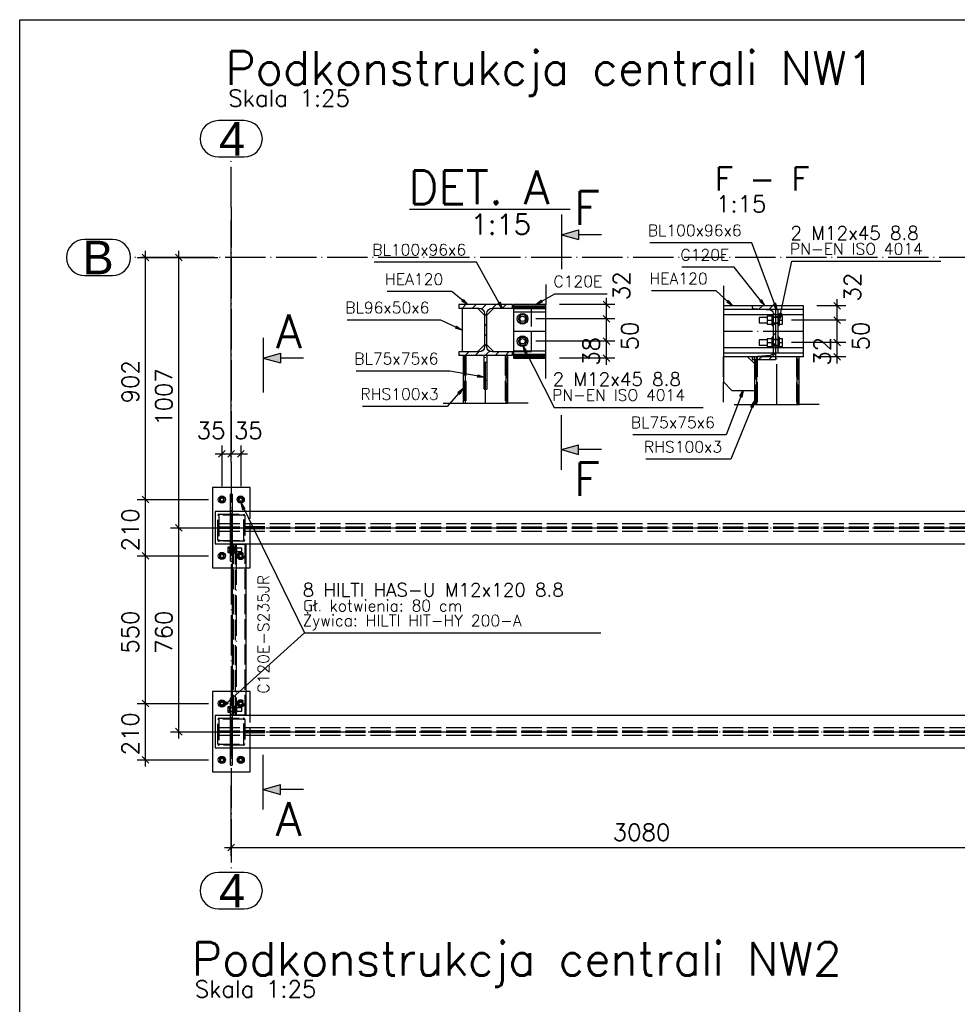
# Paper-space layout 'A2' of a CAD drawing. Header units: millimetres. Extents: x -144 to 420, y 0 to 415.
# Tile 7 of 12: x -144 to -4, y 268 to 415. Entities that reach past the tile are written whole.
import ezdxf

# ---------------------------------------------------------------- set-up
doc = ezdxf.new("R2010")
doc.units = ezdxf.units.MM
doc.linetypes.add('ACAD_ISO02W100', pattern=[15, 12, -3])
doc.linetypes.add('ACAD_ISO04W100', pattern=[30, 24, -3, 0, -3])
doc.layers.get('0').update_dxf_attribs({"linetype": 'CONTINUOUS'})
for name, color, linetype in [('AS_DIM_ON', 7, 'CONTINUOUS'), ('AS_INS_ON', 7, 'CONTINUOUS'), ('AS_Siatki', 72, 'CONTINUOUS'), ('Tabelka', 172, 'CONTINUOUS')]:
    doc.layers.add(name, color=color, linetype=linetype)
doc.styles.add('Arial', font='arial.ttf')
doc.styles.add('PB_CalloutText_Big', font='txt.shx', dxfattribs={"height": 5})
doc.styles.add('PB_CalloutText_Small', font='txt.shx', dxfattribs={"height": 3})
doc.styles.add('PB_CutSymbolDown', font='txt.shx', dxfattribs={"height": 5})
doc.styles.add('PB_CutSymbolUp', font='txt.shx', dxfattribs={"height": 5})
doc.styles.add('ROMANS', font='romans')
doc.styles.add('Simplex.shx', font='Simplex.shx', dxfattribs={"height": 1.7})
doc.linetypes.add('ZIGZAG', pattern='A,0.00254,-5.08,[131,ltypeshp.shx,S=5.08,R=0,X=-5.08,Y=0],-10.16,[131,ltypeshp.shx,S=5.08,R=180,X=5.08,Y=0],-5.08', length=20.32254)

# ---------------------------------------------------------------- blocks, each defined once
blk = doc.blocks.new('*U5')
at = {"color": 3}
blk.add_lwpolyline([(0, 410), (0, 0), (-559, 0), (-559, 410)], close=True, dxfattribs=at)
blk = doc.blocks.new('sectionup')
blk.add_hatch(color=256).paths.add_polyline_path([(-2.55, 0.73), (-2.55, -0.73), (0, 0)])
at = {"color": 7, "linetype": 'Continuous'}
for p, q in [((0, 3), (0, -5.15)), ((-6, 0), (-2.55, 0))]:
    blk.add_line(p, q, dxfattribs=at)
for p, q in [((0, 0), (-2.55, 0.73)), ((-2.55, 0.73), (-2.55, -0.73)), ((0, 0), (-2.55, -0.73))]:
    blk.add_line(p, q)
blk = doc.blocks.new('sectiondown')
blk.add_hatch(color=256).paths.add_polyline_path([(0, 0), (-2.55, 0.73), (-2.55, -0.73)])
at = {"color": 7, "linetype": 'Continuous'}
for p, q in [((0, -3), (0, 5.15)), ((-6, 0), (-2.55, 0))]:
    blk.add_line(p, q, dxfattribs=at)
for p, q in [((0, 0), (-2.55, 0.73)), ((-2.55, -0.73), (-2.55, 0.73)), ((0, 0), (-2.55, -0.73))]:
    blk.add_line(p, q)

psp = doc.layouts.new('A2')

# ---------------------------------------------------------------- hatches: boundary and pattern name
h = psp.add_hatch()
h.set_pattern_fill('ANSI31', color=256, scale=0.333333, style=0)
h.set_pattern_definition([(45, (-73.2587, 366.305), (-0.74835, 0.74835), [])])
h.paths.add_polyline_path([(-78.57, 364.94), (-70.57, 364.94), (-70.57, 365.47), (-73.6, 365.47, -0.414214), (-74.4, 366.27), (-74.4, 371.21, -0.414214), (-73.6, 372.01), (-70.57, 372.01), (-70.57, 372.54), (-78.57, 372.54), (-78.57, 372.01), (-75.54, 372.01, -0.414214), (-74.74, 371.21), (-74.74, 366.27, -0.414214), (-75.54, 365.47), (-78.57, 365.47)], flags=0)
h = psp.add_hatch()
h.set_pattern_fill('ANSI31', color=256, scale=0.333333, style=0)
h.set_pattern_definition([(45, (-31.1958, 365.4894), (-0.74835, 0.74835), [])])
h.paths.add_polyline_path([(-31.4, 372.34), (-34.86, 372.34), (-34.86, 372.14, 0.39102), (-34.68, 371.95), (-32.18, 371.75, -0.39102), (-31.72, 371.25), (-31.72, 365.44, -0.39102), (-32.18, 364.94), (-34.68, 364.74, 0.39102), (-34.86, 364.54), (-34.86, 364.34), (-31.4, 364.34)], flags=0)

# ---------------------------------------------------------------- linework, layer by layer
at = {"color": 20, "linetype": 'Continuous', "ltscale": 0.25}
for p, q in [((-110.54, 399.95), (-114.4, 399.95)), ((-114.4, 394.55), (-110.54, 394.55)), ((-130.17, 382.25), (-134.34, 382.25)), ((-134.34, 376.85), (-130.17, 376.85)), ((-110.54, 287.87), (-114.4, 287.87)), ((-114.4, 282.47), (-110.54, 282.47))]:
    psp.add_line(p, q, dxfattribs=at)
at = {"color": 20, "linetype": 'ACAD_ISO04W100', "ltscale": 0.25}
for p, q in [((-112.47, 387.05), (-112.47, 394.55)), ((-112.47, 387.05), (-112.47, 295.37)), ((-112.47, 387.05), (-112.47, 387.05)), ((-119.97, 379.55), (-127.47, 379.55)), ((386.63, 379.55), (-119.97, 379.55)), ((-119.97, 379.55), (-119.97, 379.55)), ((-112.47, 295.37), (-112.47, 295.37)), ((-112.47, 295.37), (-112.47, 287.87))]:
    psp.add_line(p, q, dxfattribs=at)
at = {"color": 7, "linetype": 'Continuous', "ltscale": 0.25}
for p, q in [((-65.58, 375.54), (-65.58, 372.54)), ((-39.13, 375.34), (-39.13, 372.34)), ((-39.13, 367.74), (-39.13, 364.74)), ((-65.58, 361.54), (-65.58, 364.54)), ((-39.13, 361.74), (-39.13, 364.74)), ((-39.13, 358), (-39.13, 361)), ((-80.9, 357.84), (-77.9, 357.84)), ((-68.24, 357.84), (-71.24, 357.84)), ((-37.53, 357.64), (-34.53, 357.64)), ((-24.86, 357.64), (-27.86, 357.64))]:
    psp.add_line(p, q, dxfattribs=at)
at = {"color": 0, "linetype": 'ByBlock', "lineweight": -2}
for p, q in [((-77.93, 373.3), (-78.14, 373.04)), ((-77.26, 372.54), (-78.14, 373.04)), ((-77.93, 373.3), (-77.26, 372.54)), ((-72.43, 372.9), (-72.72, 372.73)), ((-72.43, 372.9), (-72.09, 371.94)), ((-67.1, 372.54), (-66.31, 373.18)), ((-66.14, 372.88), (-67.1, 372.54)), ((-66.14, 372.88), (-66.31, 373.18)), ((-38.41, 373.14), (-38.63, 372.89)), ((-37.78, 372.34), (-38.63, 372.89)), ((-38.41, 373.14), (-37.78, 372.34)), ((-33.46, 373.23), (-33.72, 373.02)), ((-32.96, 372.34), (-33.72, 373.02)), ((-33.46, 373.23), (-32.96, 372.34)), ((-72.09, 371.94), (-72.72, 372.73)), ((-31.39, 372.74), (-31.7, 372.62)), ((-31.2, 371.74), (-31.7, 372.62)), ((-31.39, 372.74), (-31.2, 371.74)), ((-30.83, 370.21), (-30.78, 371.22)), ((-30.45, 371.15), (-30.83, 370.21)), ((-30.45, 371.15), (-30.78, 371.22)), ((-78.9, 369.32), (-79.05, 369.01)), ((-78.07, 368.74), (-79.05, 369.01)), ((-78.9, 369.32), (-78.07, 368.74)), ((-68.67, 365.31), (-68.98, 366.28)), ((-68.98, 366.28), (-68.38, 365.46)), ((-68.67, 365.31), (-68.38, 365.46)), ((-75.73, 362.06), (-75.78, 361.73)), ((-74.77, 361.72), (-75.78, 361.73)), ((-75.73, 362.06), (-74.77, 361.72)), ((-78.69, 359.42), (-77.9, 360.07)), ((-77.9, 360.07), (-78.44, 359.2)), ((-36.71, 358.87), (-36.2, 359.74)), ((-36.2, 359.74), (-36.4, 358.75)), ((-78.69, 359.42), (-78.44, 359.2)), ((-36.71, 358.87), (-36.4, 358.75)), ((-35.06, 357.3), (-34.53, 358.16)), ((-34.53, 358.16), (-34.75, 357.18)), ((-35.06, 357.3), (-34.75, 357.18)), ((-110.73, 341.96), (-111.02, 342.93)), ((-111.02, 342.93), (-110.43, 342.1)), ((-110.73, 341.96), (-110.43, 342.1)), ((-113.82, 312.53), (-113.19, 313.32)), ((-112.96, 313.08), (-113.82, 312.53)), ((-112.96, 313.08), (-113.19, 313.32))]:
    psp.add_line(p, q, dxfattribs=at)
at = {"linetype": 'Continuous', "ltscale": 0.25}
for p, q in [((-70.57, 372.54), (-78.57, 372.54)), ((-78.57, 372.54), (-78.57, 372.01)), ((-78.57, 372.01), (-75.54, 372.01)), ((-75.74, 371.94), (-78.07, 371.94)), ((-78.07, 371.94), (-78.07, 365.54)), ((-74.74, 370.94), (-75.74, 371.94)), ((-73.4, 371.94), (-74.4, 370.94)), ((-73.6, 372.01), (-70.57, 372.01)), ((-70.4, 371.94), (-73.4, 371.94)), ((-70.57, 372.01), (-70.57, 372.54)), ((-65.58, 372.54), (-70.4, 372.54)), ((-70.4, 372.54), (-70.4, 372.34)), ((-70.4, 372.34), (-65.58, 372.34)), ((-70.4, 372.34), (-70.4, 372.2)), ((-70.4, 372.2), (-70.4, 372.15)), ((-70.4, 372.15), (-65.58, 372.15)), ((-70.4, 372.15), (-70.4, 371.95)), ((-70.4, 371.95), (-65.58, 371.95)), ((-70.4, 371.95), (-70.4, 371.8)), ((-70.4, 371.8), (-70.4, 371.45)), ((-70.4, 371.45), (-65.58, 371.45)), ((-70.4, 371.45), (-70.4, 365.64)), ((-34.86, 372.34), (-39.13, 372.34)), ((-32.96, 371.81), (-39.13, 371.81)), ((-31.4, 372.34), (-34.86, 372.34)), ((-34.86, 372.34), (-34.86, 372.14)), ((-34.68, 371.95), (-32.18, 371.75)), ((-27.2, 372.34), (-31.4, 372.34)), ((-31.4, 372.34), (-31.4, 364.34)), ((-27.2, 371.81), (-31.4, 371.81)), ((-31, 371.74), (-31.4, 371.74)), ((-31, 365.34), (-31, 371.74)), ((-27.2, 371.81), (-27.2, 372.34)), ((-27.2, 371.57), (-27.2, 371.81)), ((-27.2, 371.01), (-27.2, 371.57)), ((-74.74, 371.21), (-74.74, 366.27)), ((-74.4, 366.27), (-74.4, 371.21)), ((-69.4, 370.99), (-69.74, 370.41)), ((-69.74, 370.41), (-69.4, 369.83)), ((-68.74, 370.99), (-69.4, 370.99)), ((-68.4, 370.41), (-68.74, 370.99)), ((-68.74, 369.83), (-68.4, 370.41)), ((-31.88, 371.01), (-39.13, 371.01)), ((-32.6, 370.61), (-33.83, 370.61)), ((-33.83, 370.61), (-33.83, 370.58)), ((-33.83, 370.58), (-33.83, 370.49)), ((-33.83, 370.49), (-33.83, 370.36)), ((-33.83, 370.36), (-33.83, 370.21)), ((-33.83, 370.21), (-33.83, 370.06)), ((-33.83, 370.06), (-33.83, 369.93)), ((-33.83, 369.93), (-33.83, 369.84)), ((-31.88, 370.79), (-32.6, 370.79)), ((-32.6, 370.79), (-32.6, 370.21)), ((-32.6, 370.21), (-31.88, 370.21)), ((-32.6, 370.21), (-32.6, 369.63)), ((-31.72, 371.01), (-31.88, 371.01)), ((-31.88, 370.99), (-31.88, 371.01)), ((-31.88, 370.95), (-31.88, 370.99)), ((-31.88, 370.87), (-31.88, 370.95)), ((-31.88, 370.77), (-31.88, 370.87)), ((-31.88, 370.65), (-31.88, 370.77)), ((-31.88, 370.51), (-31.88, 370.65)), ((-31.88, 370.36), (-31.88, 370.51)), ((-31.88, 370.21), (-31.88, 370.36)), ((-31.88, 370.05), (-31.88, 370.21)), ((-31.88, 369.9), (-31.88, 370.05)), ((-31.88, 369.76), (-31.88, 369.9)), ((-31.72, 371.25), (-31.72, 365.44)), ((-30.83, 371.01), (-31, 371.01)), ((-27.2, 371.01), (-30.83, 371.01)), ((-30.83, 371.01), (-30.83, 370.99)), ((-30.83, 370.99), (-30.83, 370.95)), ((-30.83, 370.95), (-30.83, 370.87)), ((-30.83, 370.87), (-30.83, 370.77)), ((-30.33, 370.79), (-30.83, 370.79)), ((-30.83, 370.77), (-30.83, 370.65)), ((-30.83, 370.65), (-30.83, 370.51)), ((-30.83, 370.51), (-30.83, 370.36)), ((-30.83, 370.36), (-30.83, 370.21)), ((-30.83, 370.21), (-30.33, 370.21)), ((-30.83, 370.21), (-30.83, 370.05)), ((-30.83, 370.05), (-30.83, 369.9)), ((-30.83, 369.9), (-30.83, 369.76)), ((-30.33, 370.21), (-30.33, 370.79)), ((-30.33, 369.63), (-30.33, 370.21)), ((-27.2, 366.07), (-27.2, 371.01)), ((-69.4, 369.83), (-68.74, 369.83)), ((-33.83, 369.84), (-33.83, 369.81)), ((-33.83, 369.81), (-32.6, 369.81)), ((-32.6, 369.63), (-31.88, 369.63)), ((-31.88, 369.64), (-31.88, 369.76)), ((-31.88, 369.54), (-31.88, 369.64)), ((-31.88, 369.47), (-31.88, 369.54)), ((-31.88, 369.42), (-31.88, 369.47)), ((-31.88, 369.41), (-31.88, 369.42)), ((-31.88, 369.41), (-31.72, 369.41)), ((-31, 369.41), (-30.83, 369.41)), ((-30.83, 369.76), (-30.83, 369.64)), ((-30.83, 369.64), (-30.83, 369.54)), ((-30.83, 369.63), (-30.33, 369.63)), ((-30.83, 369.54), (-30.83, 369.47)), ((-30.83, 369.47), (-30.83, 369.42)), ((-30.83, 369.42), (-30.83, 369.41)), ((-69.4, 367.65), (-69.74, 367.07)), ((-69.74, 367.07), (-69.4, 366.5)), ((-68.74, 367.65), (-69.4, 367.65)), ((-68.4, 367.07), (-68.74, 367.65)), ((-68.74, 366.5), (-68.4, 367.07)), ((-32.6, 367.27), (-33.83, 367.27)), ((-33.83, 367.27), (-33.83, 367.24)), ((-33.83, 367.24), (-33.83, 367.16)), ((-33.83, 367.16), (-33.83, 367.03)), ((-33.83, 367.03), (-33.83, 366.87)), ((-31.88, 367.45), (-32.6, 367.45)), ((-32.6, 367.45), (-32.6, 366.87)), ((-31.72, 367.67), (-31.88, 367.67)), ((-31.88, 367.66), (-31.88, 367.67)), ((-31.88, 367.61), (-31.88, 367.66)), ((-31.88, 367.54), (-31.88, 367.61)), ((-31.88, 367.44), (-31.88, 367.54)), ((-31.88, 367.32), (-31.88, 367.44)), ((-31.88, 367.18), (-31.88, 367.32)), ((-31.88, 367.03), (-31.88, 367.18)), ((-31.88, 366.87), (-31.88, 367.03)), ((-30.83, 367.67), (-31, 367.67)), ((-30.83, 367.67), (-30.83, 367.66)), ((-30.83, 367.66), (-30.83, 367.61)), ((-30.83, 367.61), (-30.83, 367.54)), ((-30.83, 367.54), (-30.83, 367.44)), ((-30.33, 367.45), (-30.83, 367.45)), ((-30.83, 367.44), (-30.83, 367.32)), ((-30.83, 367.32), (-30.83, 367.18)), ((-30.83, 367.18), (-30.83, 367.03)), ((-30.83, 367.03), (-30.83, 366.87)), ((-30.33, 366.87), (-30.33, 367.45)), ((-75.54, 365.47), (-78.57, 365.47)), ((-78.57, 365.47), (-78.57, 364.94)), ((-78.07, 365.54), (-75.74, 365.54)), ((-75.74, 365.54), (-74.74, 366.54)), ((-74.4, 366.54), (-73.4, 365.54)), ((-70.57, 365.47), (-73.6, 365.47)), ((-73.4, 365.54), (-70.4, 365.54)), ((-70.57, 364.94), (-70.57, 365.47)), ((-70.4, 365.64), (-65.58, 365.64)), ((-70.4, 365.64), (-70.4, 365.28)), ((-69.4, 366.5), (-68.74, 366.5)), ((-31.88, 366.07), (-39.13, 366.07)), ((-33.83, 366.87), (-33.83, 366.72)), ((-33.83, 366.72), (-33.83, 366.59)), ((-33.83, 366.59), (-33.83, 366.51)), ((-33.83, 366.51), (-33.83, 366.47)), ((-33.83, 366.47), (-32.6, 366.47)), ((-32.6, 366.87), (-31.88, 366.87)), ((-32.6, 366.87), (-32.6, 366.3)), ((-32.6, 366.3), (-31.88, 366.3)), ((-31.88, 366.72), (-31.88, 366.87)), ((-31.88, 366.57), (-31.88, 366.72)), ((-31.88, 366.43), (-31.88, 366.57)), ((-31.88, 366.31), (-31.88, 366.43)), ((-31.88, 366.21), (-31.88, 366.31)), ((-31.88, 366.14), (-31.88, 366.21)), ((-31.88, 366.09), (-31.88, 366.14)), ((-31.88, 366.07), (-31.88, 366.09)), ((-31.72, 366.07), (-31.88, 366.07)), ((-30.83, 366.07), (-31, 366.07)), ((-30.83, 366.87), (-30.33, 366.87)), ((-30.83, 366.87), (-30.83, 366.72)), ((-30.83, 366.72), (-30.83, 366.57)), ((-30.83, 366.57), (-30.83, 366.43)), ((-30.83, 366.43), (-30.83, 366.31)), ((-30.83, 366.31), (-30.83, 366.21)), ((-30.83, 366.3), (-30.33, 366.3)), ((-30.83, 366.21), (-30.83, 366.14)), ((-30.83, 366.14), (-30.83, 366.09)), ((-30.83, 366.09), (-30.83, 366.07)), ((-27.2, 366.07), (-30.83, 366.07)), ((-30.33, 366.3), (-30.33, 366.87)), ((-27.2, 365.51), (-27.2, 366.07)), ((-27.2, 365.27), (-27.2, 365.51)), ((-70.57, 364.94), (-78.57, 364.94)), ((-77.9, 364.94), (-77.9, 357.84)), ((-77.6, 364.94), (-77.6, 357.84)), ((-74.77, 361.2), (-74.77, 364.94)), ((-74.37, 364.94), (-74.37, 361.2)), ((-71.54, 364.94), (-71.54, 357.84)), ((-71.24, 357.84), (-71.24, 364.94)), ((-70.4, 365.28), (-70.4, 365.14)), ((-70.4, 365.14), (-65.58, 365.14)), ((-70.4, 365.14), (-70.4, 364.94)), ((-70.4, 364.94), (-65.58, 364.94)), ((-70.4, 364.94), (-70.4, 364.88)), ((-70.4, 364.88), (-70.4, 364.74)), ((-70.4, 364.74), (-65.58, 364.74)), ((-70.4, 364.74), (-70.4, 364.54)), ((-70.4, 364.54), (-65.58, 364.54)), ((-31.78, 365.27), (-39.13, 365.27)), ((-34.63, 364.74), (-39.13, 364.74)), ((-34.53, 363.74), (-35.53, 364.74)), ((-34.86, 364.54), (-34.86, 364.34)), ((-34.86, 364.34), (-31.4, 364.34)), ((-32.18, 364.94), (-34.68, 364.74)), ((-34.53, 364.34), (-34.53, 357.64)), ((-34.23, 364.34), (-34.23, 357.64)), ((-31.4, 365.34), (-31, 365.34)), ((-27.2, 365.27), (-31.4, 365.27)), ((-27.2, 364.74), (-31.4, 364.74)), ((-28.16, 357.64), (-28.16, 364.74)), ((-27.86, 357.64), (-27.86, 364.74)), ((-27.2, 364.74), (-27.2, 365.27)), ((-74.37, 361.2), (-74.77, 361.2)), ((-74.77, 359.94), (-74.77, 361.2)), ((-74.37, 361.2), (-74.37, 359.94)), ((-74.77, 359.94), (-74.37, 359.94)), ((-39.13, 361), (-37.86, 359.74)), ((-37.86, 359.74), (-34.53, 359.74)), ((-109.67, 345.27), (-115.27, 345.27)), ((-115.27, 345.27), (-115.27, 333.27)), ((-109.67, 341.67), (-109.67, 345.27)), ((-113.87, 343.89), (-114.23, 343.68)), ((-114.23, 343.68), (-114.23, 343.26)), ((-113.51, 343.68), (-113.87, 343.89)), ((-113.51, 343.26), (-113.51, 343.68)), ((-112.35, 344.27), (-112.59, 344.27)), ((-112.59, 343.27), (-112.59, 344.27)), ((-112.35, 344.27), (-112.35, 343.27)), ((-111.07, 343.89), (-111.43, 343.68)), ((-111.43, 343.68), (-111.43, 343.26)), ((-110.71, 343.68), (-111.07, 343.89)), ((-110.71, 343.26), (-110.71, 343.68)), ((-114.23, 343.26), (-113.87, 343.05)), ((-113.87, 343.05), (-113.51, 343.26)), ((-112.59, 343.27), (-112.35, 343.27)), ((-112.59, 341.67), (-112.59, 343.27)), ((-112.35, 343.27), (-112.35, 341.67)), ((-111.43, 343.26), (-111.07, 343.05)), ((-111.07, 343.05), (-110.71, 343.26)), ((132.53, 341.67), (-114.87, 341.67)), ((-114.87, 341.67), (-114.87, 336.87)), ((-114.87, 336.87), (132.53, 336.87)), ((-112.69, 336.37), (-112.99, 336.37)), ((-112.99, 336.37), (-112.99, 336.17)), ((-112.69, 336.17), (-112.99, 336.17)), ((-112.99, 336.17), (-112.99, 335.77)), ((-112.59, 336.45), (-112.69, 336.45)), ((-112.69, 336.44), (-112.69, 336.45)), ((-112.69, 336.41), (-112.69, 336.44)), ((-112.69, 336.37), (-112.69, 336.41)), ((-112.69, 336.31), (-112.69, 336.37)), ((-112.69, 336.23), (-112.69, 336.31)), ((-112.69, 336.15), (-112.69, 336.23)), ((-112.69, 336.06), (-112.69, 336.15)), ((-112.59, 335.17), (-112.59, 336.87)), ((-112.35, 336.87), (-112.35, 335.17)), ((-110.27, 336.77), (-112.35, 336.77)), ((-112.35, 336.77), (-112.35, 311.37)), ((-112.35, 336.21), (-112.35, 336.21)), ((-110.27, 311.37), (-110.27, 336.77)), ((-109.67, 333.27), (-109.67, 336.87)), ((-113.87, 335.49), (-114.23, 335.28)), ((-114.23, 335.28), (-114.23, 334.86)), ((-114.23, 334.86), (-113.87, 334.65)), ((-113.51, 335.28), (-113.87, 335.49)), ((-113.87, 334.65), (-113.51, 334.86)), ((-113.51, 334.86), (-113.51, 335.28)), ((-112.69, 335.77), (-112.99, 335.77)), ((-112.99, 335.77), (-112.99, 335.57)), ((-112.99, 335.57), (-112.69, 335.57)), ((-112.69, 335.97), (-112.69, 336.06)), ((-112.69, 335.87), (-112.69, 335.97)), ((-112.69, 335.78), (-112.69, 335.87)), ((-112.69, 335.7), (-112.69, 335.78)), ((-112.69, 335.63), (-112.69, 335.7)), ((-112.69, 335.57), (-112.69, 335.63)), ((-112.69, 335.52), (-112.69, 335.57)), ((-112.69, 335.5), (-112.69, 335.52)), ((-112.69, 335.49), (-112.69, 335.5)), ((-112.69, 335.49), (-112.59, 335.49)), ((-112.59, 335.17), (-112.35, 335.17)), ((-112.59, 334.27), (-112.59, 335.17)), ((-112.35, 335.73), (-112.35, 335.73)), ((-112.35, 335.17), (-112.35, 334.27)), ((-115.27, 333.27), (-112.35, 333.27)), ((-112.59, 334.27), (-112.35, 334.27)), ((-110.27, 333.27), (-109.67, 333.27)), ((-112.35, 314.87), (-115.27, 314.87)), ((-115.27, 314.87), (-115.27, 302.87)), ((-109.67, 314.87), (-110.27, 314.87)), ((-109.67, 311.27), (-109.67, 314.87)), ((-113.87, 313.49), (-114.23, 313.28)), ((-114.23, 313.28), (-114.23, 312.86)), ((-114.23, 312.86), (-113.87, 312.65)), ((-113.5, 313.28), (-113.87, 313.49)), ((-113.87, 312.65), (-113.5, 312.86)), ((-113.5, 312.86), (-113.5, 313.28)), ((-112.59, 312.65), (-112.69, 312.65)), ((-112.69, 312.64), (-112.69, 312.65)), ((-112.69, 312.61), (-112.69, 312.64)), ((-112.35, 313.87), (-112.59, 313.87)), ((-112.59, 312.97), (-112.59, 313.87)), ((-112.35, 312.97), (-112.59, 312.97)), ((-112.59, 311.27), (-112.59, 312.97)), ((132.53, 311.27), (-114.87, 311.27)), ((-114.87, 311.27), (-114.87, 306.47)), ((-112.69, 312.57), (-112.99, 312.57)), ((-112.99, 312.57), (-112.99, 312.37)), ((-112.69, 312.37), (-112.99, 312.37)), ((-112.99, 312.37), (-112.99, 311.97)), ((-112.69, 311.97), (-112.99, 311.97)), ((-112.99, 311.97), (-112.99, 311.77)), ((-112.99, 311.77), (-112.69, 311.77)), ((-112.69, 312.57), (-112.69, 312.61)), ((-112.69, 312.51), (-112.69, 312.57)), ((-112.69, 312.43), (-112.69, 312.51)), ((-112.69, 312.35), (-112.69, 312.43)), ((-112.69, 312.26), (-112.69, 312.35)), ((-112.69, 312.17), (-112.69, 312.26)), ((-112.69, 312.07), (-112.69, 312.17)), ((-112.69, 311.98), (-112.69, 312.07)), ((-112.69, 311.9), (-112.69, 311.98)), ((-112.69, 311.83), (-112.69, 311.9)), ((-112.69, 311.77), (-112.69, 311.83)), ((-112.69, 311.72), (-112.69, 311.77)), ((-112.69, 311.7), (-112.69, 311.72)), ((-112.69, 311.69), (-112.69, 311.7)), ((-112.69, 311.69), (-112.59, 311.69)), ((-112.35, 311.37), (-110.27, 311.37)), ((-112.35, 311.37), (-112.35, 311.27)), ((-114.87, 306.47), (132.53, 306.47)), ((-112.59, 304.87), (-112.59, 306.47)), ((-112.35, 306.47), (-112.35, 304.87)), ((-109.67, 302.87), (-109.67, 306.47)), ((-113.87, 305.09), (-114.23, 304.88)), ((-114.23, 304.88), (-114.23, 304.46)), ((-114.23, 304.46), (-113.87, 304.25)), ((-113.5, 304.88), (-113.87, 305.09)), ((-113.87, 304.25), (-113.5, 304.46)), ((-113.5, 304.46), (-113.5, 304.88)), ((-112.35, 304.87), (-112.59, 304.87)), ((-112.59, 303.87), (-112.59, 304.87)), ((-112.59, 303.87), (-112.35, 303.87)), ((-112.35, 304.87), (-112.35, 303.87)), ((-111.07, 305.09), (-111.43, 304.88)), ((-111.43, 304.88), (-111.43, 304.46)), ((-111.43, 304.46), (-111.07, 304.25)), ((-110.7, 304.88), (-111.07, 305.09)), ((-111.07, 304.25), (-110.7, 304.46)), ((-110.7, 304.46), (-110.7, 304.88)), ((-115.27, 302.87), (-109.67, 302.87))]:
    psp.add_line(p, q, dxfattribs=at)
at = {"color": 84, "linetype": 'ACAD_ISO02W100', "ltscale": 0.25}
for p, q in [((-67.74, 371.94), (-70.4, 371.94)), ((-67.74, 365.54), (-67.74, 371.94)), ((-31.4, 371.81), (-32.96, 371.81)), ((-31, 371.01), (-31.72, 371.01)), ((-31.4, 370.68), (-31.72, 370.68)), ((-31, 370.61), (-31.72, 370.61)), ((-31.4, 370.74), (-31, 370.74)), ((-31, 370.68), (-31.4, 370.68)), ((-31.72, 369.81), (-31, 369.81)), ((-31.72, 369.74), (-31.4, 369.74)), ((-31.4, 369.74), (-31, 369.74)), ((-31.4, 367.34), (-31.72, 367.34)), ((-31, 367.27), (-31.72, 367.27)), ((-31, 367.34), (-31.4, 367.34)), ((-70.4, 365.54), (-67.74, 365.54)), ((-31.72, 366.47), (-31, 366.47)), ((-31.72, 366.41), (-31.4, 366.41)), ((-31, 366.07), (-31.72, 366.07)), ((-31.4, 366.41), (-31, 366.41)), ((-31, 366.34), (-31.4, 366.34)), ((-77.7, 364.94), (-77.7, 357.84)), ((-77.5, 364.94), (-77.5, 357.84)), ((-71.64, 364.94), (-71.64, 357.84)), ((-71.44, 357.84), (-71.44, 364.94)), ((-31.4, 364.74), (-34.63, 364.74)), ((-34.53, 364.34), (-34.53, 364.74)), ((-34.33, 357.64), (-34.33, 364.74)), ((-34.23, 364.34), (-34.23, 364.74)), ((-34.13, 364.74), (-34.13, 357.64)), ((-31.4, 365.27), (-31.78, 365.27)), ((-28.26, 364.74), (-28.26, 357.64)), ((-28.06, 357.64), (-28.06, 364.74)), ((-74.77, 363.94), (-74.37, 363.94)), ((-114.47, 337.45), (-114.47, 341.09)), ((-114.35, 341.03), (-114.35, 337.51)), ((-114.29, 341.27), (-110.65, 341.27)), ((-110.71, 341.15), (-114.23, 341.15)), ((-112.59, 341.87), (-112.35, 341.87)), ((-112.59, 341.37), (-112.59, 341.67)), ((-112.35, 341.37), (-112.59, 341.37)), ((-112.59, 339.97), (-112.59, 341.37)), ((-112.35, 341.67), (-112.35, 341.37)), ((-112.35, 341.37), (-112.35, 339.97)), ((-110.59, 337.51), (-110.59, 341.03)), ((-110.47, 341.09), (-110.47, 337.45)), ((-109.67, 336.87), (-109.67, 341.67)), ((132.53, 339.85), (-114.87, 339.85)), ((132.53, 339.37), (-114.87, 339.37)), ((132.53, 339.17), (-114.87, 339.17)), ((-112.35, 339.97), (-112.59, 339.97)), ((-112.59, 339.37), (-112.59, 339.97)), ((-112.59, 338.57), (-112.59, 339.17)), ((-112.35, 339.97), (-112.35, 339.37)), ((-112.35, 339.17), (-112.35, 338.57)), ((-109.87, 339.39), (-110.47, 339.39)), ((-110.47, 339.15), (-109.87, 339.15)), ((-107.47, 339.39), (-109.87, 339.39)), ((-109.87, 339.39), (-109.87, 339.15)), ((-109.87, 339.15), (-107.47, 339.15)), ((-108.47, 339.39), (-108.47, 339.15)), ((-107.47, 339.15), (-107.47, 339.39)), ((132.53, 338.69), (-114.87, 338.69)), ((-112.59, 338.57), (-112.35, 338.57)), ((-112.59, 336.87), (-112.59, 338.57)), ((-112.35, 338.57), (-112.35, 336.87)), ((-110.65, 337.27), (-114.29, 337.27)), ((-114.23, 337.39), (-110.71, 337.39)), ((-112.59, 336.67), (-112.35, 336.67)), ((-112.35, 336.25), (-112.59, 336.25)), ((-112.35, 336.21), (-112.59, 336.21)), ((-112.16, 336.25), (-112.35, 336.25)), ((-112.16, 336.21), (-112.35, 336.21)), ((-112.16, 311.37), (-112.16, 336.77)), ((-112.06, 336.45), (-112.16, 336.45)), ((-112.06, 336.45), (-112.06, 336.44)), ((-112.06, 336.44), (-112.06, 336.41)), ((-112.06, 336.41), (-112.06, 336.37)), ((-111.62, 336.37), (-112.06, 336.37)), ((-112.06, 336.37), (-112.06, 336.31)), ((-112.06, 336.31), (-112.06, 336.23)), ((-112.06, 336.23), (-112.06, 336.15)), ((-111.62, 336.17), (-112.06, 336.17)), ((-112.06, 336.15), (-112.06, 336.06)), ((-111.88, 336.77), (-111.88, 311.37)), ((-111.62, 336.17), (-111.62, 336.37)), ((-110.89, 336.21), (-111.62, 336.21)), ((-111.62, 335.77), (-111.62, 336.17)), ((-110.89, 336.19), (-110.89, 336.21)), ((-110.89, 336.14), (-110.89, 336.19)), ((-110.89, 336.06), (-110.89, 336.14)), ((-110.38, 311.37), (-110.38, 336.77)), ((-112.59, 335.73), (-112.35, 335.73)), ((-112.59, 335.69), (-112.35, 335.69)), ((-112.35, 335.27), (-112.59, 335.27)), ((-112.35, 335.73), (-112.16, 335.73)), ((-112.35, 335.69), (-112.16, 335.69)), ((-112.16, 335.49), (-112.06, 335.49)), ((-112.06, 336.06), (-112.06, 335.97)), ((-112.06, 335.97), (-112.06, 335.87)), ((-112.06, 335.87), (-112.06, 335.78)), ((-112.06, 335.78), (-112.06, 335.7)), ((-111.62, 335.77), (-112.06, 335.77)), ((-112.06, 335.7), (-112.06, 335.63)), ((-112.06, 335.63), (-112.06, 335.57)), ((-112.06, 335.57), (-111.62, 335.57)), ((-112.06, 335.57), (-112.06, 335.52)), ((-112.06, 335.52), (-112.06, 335.5)), ((-112.06, 335.5), (-112.06, 335.49)), ((-111.62, 335.57), (-111.62, 335.77)), ((-111.62, 335.73), (-110.89, 335.73)), ((-111.07, 335.49), (-111.43, 335.28)), ((-111.43, 335.28), (-111.43, 334.86)), ((-111.43, 334.86), (-111.07, 334.65)), ((-110.71, 335.28), (-111.07, 335.49)), ((-111.07, 334.65), (-110.71, 334.86)), ((-110.89, 335.97), (-110.89, 336.06)), ((-110.89, 335.88), (-110.89, 335.97)), ((-110.89, 335.8), (-110.89, 335.88)), ((-110.89, 335.75), (-110.89, 335.8)), ((-110.89, 335.73), (-110.89, 335.75)), ((-110.71, 334.86), (-110.71, 335.28)), ((-112.35, 333.27), (-110.27, 333.27)), ((-110.27, 314.87), (-112.35, 314.87)), ((-112.59, 312.87), (-112.35, 312.87)), ((-112.06, 312.65), (-112.16, 312.65)), ((-112.06, 312.65), (-112.06, 312.64)), ((-112.06, 312.64), (-112.06, 312.61)), ((-111.07, 313.49), (-111.43, 313.28)), ((-111.43, 313.28), (-111.43, 312.86)), ((-111.43, 312.86), (-111.07, 312.65)), ((-110.7, 313.28), (-111.07, 313.49)), ((-111.07, 312.65), (-110.7, 312.86)), ((-110.7, 312.86), (-110.7, 313.28)), ((-112.35, 312.45), (-112.59, 312.45)), ((-112.16, 312.41), (-112.59, 312.41)), ((-112.59, 311.93), (-112.16, 311.93)), ((-112.59, 311.89), (-112.35, 311.89)), ((-112.59, 311.47), (-112.35, 311.47)), ((-112.59, 309.57), (-112.59, 311.27)), ((-112.16, 312.45), (-112.35, 312.45)), ((-112.35, 311.89), (-112.16, 311.89)), ((-112.35, 311.27), (-112.35, 309.57)), ((-112.16, 311.69), (-112.06, 311.69)), ((-112.06, 312.61), (-112.06, 312.57)), ((-111.62, 312.57), (-112.06, 312.57)), ((-112.06, 312.57), (-112.06, 312.51)), ((-112.06, 312.51), (-112.06, 312.43)), ((-112.06, 312.43), (-112.06, 312.35)), ((-111.62, 312.37), (-112.06, 312.37)), ((-112.06, 312.35), (-112.06, 312.26)), ((-112.06, 312.26), (-112.06, 312.17)), ((-112.06, 312.17), (-112.06, 312.07)), ((-112.06, 312.07), (-112.06, 311.98)), ((-112.06, 311.98), (-112.06, 311.9)), ((-111.62, 311.97), (-112.06, 311.97)), ((-112.06, 311.9), (-112.06, 311.83)), ((-112.06, 311.83), (-112.06, 311.77)), ((-112.06, 311.77), (-111.62, 311.77)), ((-112.06, 311.77), (-112.06, 311.72)), ((-112.06, 311.72), (-112.06, 311.7)), ((-112.06, 311.7), (-112.06, 311.69)), ((-111.62, 312.37), (-111.62, 312.57)), ((-110.89, 312.41), (-111.62, 312.41)), ((-111.62, 311.97), (-111.62, 312.37)), ((-111.62, 311.77), (-111.62, 311.97)), ((-111.62, 311.93), (-110.89, 311.93)), ((-110.89, 312.39), (-110.89, 312.41)), ((-110.89, 312.34), (-110.89, 312.39)), ((-110.89, 312.26), (-110.89, 312.34)), ((-110.89, 312.17), (-110.89, 312.26)), ((-110.89, 312.08), (-110.89, 312.17)), ((-110.89, 312), (-110.89, 312.08)), ((-110.89, 311.95), (-110.89, 312)), ((-110.89, 311.93), (-110.89, 311.95)), ((-109.67, 306.47), (-109.67, 311.27)), ((-114.47, 307.05), (-114.47, 310.69)), ((-114.35, 310.63), (-114.35, 307.11)), ((-114.29, 310.87), (-110.65, 310.87)), ((-110.71, 310.75), (-114.23, 310.75)), ((-110.59, 307.11), (-110.59, 310.63)), ((-110.47, 310.69), (-110.47, 307.05)), ((132.53, 309.45), (-114.87, 309.45)), ((132.53, 308.97), (-114.87, 308.97)), ((132.53, 308.77), (-114.87, 308.77)), ((132.53, 308.29), (-114.87, 308.29)), ((-112.35, 309.57), (-112.59, 309.57)), ((-112.59, 308.97), (-112.59, 309.57)), ((-112.59, 308.17), (-112.59, 308.77)), ((-112.35, 309.57), (-112.35, 308.97)), ((-112.35, 308.77), (-112.35, 308.17)), ((-109.87, 308.99), (-110.47, 308.99)), ((-110.47, 308.75), (-109.87, 308.75)), ((-107.47, 308.99), (-109.87, 308.99)), ((-109.87, 308.99), (-109.87, 308.75)), ((-109.87, 308.75), (-107.47, 308.75)), ((-108.47, 308.99), (-108.47, 308.75)), ((-107.47, 308.75), (-107.47, 308.99)), ((-110.65, 306.87), (-114.29, 306.87)), ((-114.23, 306.99), (-110.71, 306.99)), ((-112.59, 308.17), (-112.35, 308.17)), ((-112.59, 306.77), (-112.59, 308.17)), ((-112.59, 306.47), (-112.59, 306.77)), ((-112.59, 306.77), (-112.35, 306.77)), ((-112.35, 308.17), (-112.35, 306.77)), ((-112.35, 306.77), (-112.35, 306.47)), ((-112.59, 306.27), (-112.35, 306.27))]:
    psp.add_line(p, q, dxfattribs=at)
at = {"color": 7, "linetype": 'ZIGZAG', "ltscale": 0.25}
for p, q in [((-65.58, 364.54), (-65.58, 372.54)), ((-39.13, 372.34), (-39.13, 364.74)), ((-39.13, 364.74), (-39.13, 361)), ((-77.9, 357.84), (-71.24, 357.84)), ((-34.53, 357.64), (-27.86, 357.64))]:
    psp.add_line(p, q, dxfattribs=at)
at = {"color": 10, "linetype": 'ACAD_ISO04W100', "ltscale": 0.25}
for p, q in [((-74.57, 368.74), (-74.57, 368.74)), ((-65.58, 368.54), (-70.4, 368.54)), ((-27.2, 368.54), (-39.13, 368.54)), ((-32.42, 368.34), (-32.42, 368.34)), ((-74.57, 357.84), (-74.57, 364.94)), ((-31.2, 357.64), (-31.2, 364.74)), ((-114.87, 339.27), (132.53, 339.27)), ((-112.47, 339.27), (-112.47, 339.27)), ((-111.73, 336.77), (-111.73, 311.37)), ((-114.87, 308.87), (132.53, 308.87)), ((-112.47, 308.87), (-112.47, 308.87))]:
    psp.add_line(p, q, dxfattribs=at)
at = {"color": 7}
psp.add_line((-113.82, 312.53), (-101.58, 323.59), dxfattribs=at)
for points in [[(-31.2, 371.74), (-34.89, 381.74), (-50.11, 381.74)], [(-72.09, 371.94), (-75.94, 378.85), (-91.16, 378.85)], [(-30.83, 370.21), (-28.92, 378.99), (-6.74, 378.99)], [(-32.96, 372.34), (-37.56, 378.1), (-45.33, 378.1)], [(-77.26, 372.54), (-79.63, 374.46), (-89.26, 374.46)], [(-37.78, 372.34), (-40.22, 374.56), (-49.85, 374.56)], [(-67.1, 372.54), (-64.25, 374.13), (-56.48, 374.13)], [(-78.07, 368.74), (-81.25, 370.23), (-95.18, 370.23)], [(-68.98, 366.28), (-64.36, 357.2), (-42.18, 357.2)], [(-74.77, 361.72), (-79.92, 362.62), (-93.84, 362.62)], [(-77.9, 360.07), (-80.29, 357.34), (-92.92, 357.34)], [(-36.2, 359.74), (-38.71, 353.11), (-52.64, 353.11)], [(-34.53, 358.16), (-38.05, 349.48), (-50.68, 349.48)], [(-111.02, 342.93), (-101.58, 323.59), (-57.39, 323.59)]]:
    psp.add_lwpolyline(points, dxfattribs=at)
at = {"linetype": 'Continuous', "ltscale": 0.25}
for centre, radius in [((-69.07, 370.41), 0.8), ((-69.07, 370.41), 0.4), ((-69.07, 367.07), 0.8), ((-69.07, 367.07), 0.4), ((-113.87, 343.47), 0.54), ((-113.87, 343.47), 0.24), ((-111.07, 343.47), 0.54), ((-111.07, 343.47), 0.24), ((-113.87, 335.07), 0.54), ((-113.87, 335.07), 0.24), ((-113.87, 313.07), 0.54), ((-113.87, 313.07), 0.24), ((-113.87, 304.67), 0.54), ((-113.87, 304.67), 0.24), ((-111.07, 304.67), 0.54), ((-111.07, 304.67), 0.24)]:
    psp.add_circle(centre, radius, dxfattribs=at)
at = {"color": 84, "linetype": 'ACAD_ISO02W100', "ltscale": 0.25}
for centre, radius in [((-113.87, 343.47), 0.28), ((-111.07, 343.47), 0.28), ((-113.87, 335.07), 0.28), ((-111.07, 335.07), 0.54), ((-111.07, 335.07), 0.28), ((-111.07, 335.07), 0.24), ((-113.87, 313.07), 0.28), ((-111.07, 313.07), 0.54), ((-111.07, 313.07), 0.28), ((-111.07, 313.07), 0.24), ((-113.87, 304.67), 0.28), ((-111.07, 304.67), 0.28)]:
    psp.add_circle(centre, radius, dxfattribs=at)
at = {"color": 20, "linetype": 'Continuous', "ltscale": 0.25}
for centre, start, end in [((-114.4, 397.25), 90, 270), ((-110.54, 397.25), 270, 90), ((-134.34, 379.55), 90, 270), ((-130.17, 379.55), 270, 90), ((-114.4, 285.17), 90, 270), ((-110.54, 285.17), 270, 90)]:
    psp.add_arc(centre, 2.7, start, end, dxfattribs=at)
at = {"linetype": 'Continuous', "ltscale": 0.25, "extrusion": (6.27875e-14, 1.51582e-13, -1)}
psp.add_arc((75.54, 371.21), 0.8, 90, 180, dxfattribs=at)
at = {"linetype": 'Continuous', "ltscale": 0.25, "extrusion": (-1.51582e-13, 6.27875e-14, -1)}
psp.add_arc((73.6, 371.21), 0.8, 0, 90, dxfattribs=at)
at = {"linetype": 'Continuous', "ltscale": 0.25}
for centre, start, end in [((-34.66, 372.14), 180, 265.426), ((-34.66, 364.54), 94.574, 180)]:
    psp.add_arc(centre, 0.2, start, end, dxfattribs=at)
at = {"linetype": 'Continuous', "ltscale": 0.25, "extrusion": (-5.41768e-14, -1.1738e-13, -1)}
psp.add_arc((32.22, 371.25), 0.5, 94.574, 180, dxfattribs=at)
at = {"linetype": 'Continuous', "ltscale": 0.25, "extrusion": (-6.27875e-14, 1.51582e-13, -1)}
psp.add_arc((75.54, 366.27), 0.8, 180, 270, dxfattribs=at)
at = {"linetype": 'Continuous', "ltscale": 0.25, "extrusion": (1.51582e-13, 6.27875e-14, -1)}
psp.add_arc((73.6, 366.27), 0.8, 270, 0, dxfattribs=at)
at = {"linetype": 'Continuous', "ltscale": 0.25, "extrusion": (-5.41768e-14, 1.17258e-13, -1)}
psp.add_arc((32.22, 365.44), 0.5, 180, 265.426, dxfattribs=at)
at = {"color": 84, "linetype": 'ACAD_ISO02W100', "ltscale": 0.25}
for centre, start, end in [((-114.29, 341.09), 90, 180), ((-110.65, 341.09), 0, 90), ((-114.29, 337.45), 180, 270), ((-110.65, 337.45), 270, 0), ((-114.29, 310.69), 90, 180), ((-110.65, 310.69), 0, 90), ((-114.29, 307.05), 180, 270), ((-110.65, 307.05), 270, 0)]:
    psp.add_arc(centre, 0.18, start, end, dxfattribs=at)
at = {"color": 84, "linetype": 'ACAD_ISO02W100', "ltscale": 0.25, "extrusion": (1.13687e-13, 6.50186e-15, -1)}
for centre in [(114.23, 341.03), (114.23, 310.63)]:
    psp.add_arc(centre, 0.12, 0, 90, dxfattribs=at)
at = {"color": 84, "linetype": 'ACAD_ISO02W100', "ltscale": 0.25, "extrusion": (4.70906e-14, 1.13687e-13, -1)}
for centre in [(110.71, 341.03), (110.71, 310.63)]:
    psp.add_arc(centre, 0.12, 90, 180, dxfattribs=at)
at = {"color": 84, "linetype": 'ACAD_ISO02W100', "ltscale": 0.25, "extrusion": (1.89478e-13, 2.48919e-14, -1)}
psp.add_arc((114.23, 337.51), 0.12, 270, 0, dxfattribs=at)
at = {"color": 84, "linetype": 'ACAD_ISO02W100', "ltscale": 0.25, "extrusion": (1.56969e-14, -3.78956e-14, -1)}
for centre in [(110.71, 337.51), (110.71, 307.11)]:
    psp.add_arc(centre, 0.12, 180, 270, dxfattribs=at)
at = {"color": 84, "linetype": 'ACAD_ISO02W100', "ltscale": 0.25, "extrusion": (1.51582e-13, 9.19502e-15, -1)}
psp.add_arc((114.23, 307.11), 0.12, 270, 0, dxfattribs=at)
at = {"layer": 'AS_DIM_ON', "color": 8}
for p, q in [((-112.47, 349.02), (-112.47, 385.05)), ((-125.27, 343.47), (-125.27, 380.55)), ((-120.27, 339.27), (-120.27, 380.55)), ((-126.52, 379.55), (-114.47, 379.55)), ((-121.52, 379.55), (-114.47, 379.55)), ((-56.58, 370.41), (-56.58, 373.54)), ((-22.17, 370.21), (-22.17, 373.34)), ((-55.33, 372.54), (-63.58, 372.54)), ((-20.92, 372.34), (-25.2, 372.34)), ((-55.33, 370.41), (-67.07, 370.41)), ((-56.58, 367.07), (-56.58, 370.41)), ((-20.92, 370.21), (-29, 370.21)), ((-22.17, 366.87), (-22.17, 370.21)), ((-55.33, 367.07), (-67.07, 367.07)), ((-56.58, 363.54), (-56.58, 367.07)), ((-20.92, 366.87), (-29, 366.87)), ((-22.17, 363.74), (-22.17, 366.87)), ((-55.33, 364.54), (-63.58, 364.54)), ((-20.92, 364.74), (-25.2, 364.74)), ((-113.87, 351.52), (-113.87, 345.47)), ((-111.07, 351.52), (-111.07, 345.47)), ((-114.87, 350.27), (-112.47, 350.27)), ((-112.47, 350.27), (-110.07, 350.27)), ((-126.52, 343.47), (-115.87, 343.47)), ((-125.27, 335.07), (-125.27, 343.47)), ((-121.52, 339.27), (-112.47, 339.27)), ((-120.27, 307.87), (-120.27, 339.27)), ((-126.52, 335.07), (-115.87, 335.07)), ((-125.27, 313.07), (-125.27, 335.07)), ((-126.52, 313.07), (-115.87, 313.07)), ((-125.27, 303.67), (-125.27, 313.07)), ((-121.52, 308.87), (-112.47, 308.87)), ((-126.52, 304.67), (-115.87, 304.67)), ((-112.47, 290.37), (-112.47, 300.87)), ((-113.47, 291.62), (10.73, 291.62))]:
    psp.add_line(p, q, dxfattribs=at)
at = {"layer": 'AS_DIM_ON', "color": 8, "linetype": 'ByBlock', "lineweight": -2}
for p, q in [((-124.77, 379.05), (-125.77, 380.05)), ((-119.77, 379.05), (-120.77, 380.05)), ((-56.08, 372.04), (-57.08, 373.04)), ((-21.67, 371.84), (-22.67, 372.84)), ((-56.08, 369.91), (-57.08, 370.91)), ((-57.08, 370.91), (-56.08, 369.91)), ((-21.67, 369.71), (-22.67, 370.71)), ((-22.67, 370.71), (-21.67, 369.71)), ((-56.08, 366.57), (-57.08, 367.57)), ((-57.08, 367.57), (-56.08, 366.57)), ((-21.67, 366.37), (-22.67, 367.37)), ((-22.67, 367.37), (-21.67, 366.37)), ((-57.08, 365.04), (-56.08, 364.04)), ((-22.67, 365.24), (-21.67, 364.24)), ((-113.37, 350.77), (-114.37, 349.77)), ((-112.97, 349.77), (-111.97, 350.77)), ((-111.97, 350.77), (-112.97, 349.77)), ((-111.57, 349.77), (-110.57, 350.77)), ((-124.77, 342.97), (-125.77, 343.97)), ((-125.77, 343.97), (-124.77, 342.97)), ((-119.77, 338.77), (-120.77, 339.77)), ((-120.77, 339.77), (-119.77, 338.77)), ((-124.77, 334.57), (-125.77, 335.57)), ((-125.77, 335.57), (-124.77, 334.57)), ((-124.77, 312.57), (-125.77, 313.57)), ((-125.77, 313.57), (-124.77, 312.57)), ((-120.77, 309.37), (-119.77, 308.37)), ((-125.77, 305.17), (-124.77, 304.17)), ((-111.97, 292.12), (-112.97, 291.12))]:
    psp.add_line(p, q, dxfattribs=at)
at = {"layer": 'AS_INS_ON', "color": 84}
psp.add_line((-85.91, 386.75), (-61.97, 386.75), dxfattribs=at)

# ---------------------------------------------------------------- block references
at = {"xscale": -1}
for name, p in [('sectionup', (-63.29, 382.95, -13950.95)), ('sectionup', (-107.71, 364.57, -949.7)), ('sectiondown', (-63.29, 350.92, -13950.95)), ('sectiondown', (-107.71, 300.26, -949.7))]:
    psp.add_blockref(name, p, dxfattribs=at)
at = {"layer": 'Tabelka'}
psp.add_blockref('*U5', (415, 5), dxfattribs=at)

# ---------------------------------------------------------------- texts
at = {"color": 84, "style": 'Simplex.shx'}
for s, height, p in [('Podkonstrukcja centrali NW1', 5, (-113.34, 405.3)), ('Skala 1:25', 2.5, (-112.91, 402.05)), ('F - F', 3.5, (-40.4, 389.54)), ('1:15', 2.5, (-40.24, 386.29)), ('Podkonstrukcja centrali NW2', 5, (-118.34, 272.51)), ('Skala 1:25', 2.5, (-117.91, 269.26))]:
    psp.add_text(s, height=height, dxfattribs=at).set_placement(p)
at = {"color": 96}
for s, style, p in [('F', 'PB_CutSymbolUp', (-61.41, 384.44)), ('A', 'PB_CutSymbolUp', (-105.82, 366.06)), ('F', 'PB_CutSymbolDown', (-61.41, 344.01)), ('A', 'PB_CutSymbolDown', (-105.83, 293.35))]:
    psp.add_text(s, height=5, dxfattribs=dict(at, style=style)).set_placement(p)
at = {"color": 7, "style": 'Simplex.shx'}
for s, height, p in [('BL100x96x6', 1.7, (-50.41, 382.74)), ('2 M12x45 8.8', 2, (-29.15, 382.2)), ('PN-EN ISO 4014', 1.7, (-29.22, 379.99)), ('BL100x96x6', 1.7, (-91.46, 379.85)), ('C120E', 1.7, (-45.55, 379.1)), ('HEA120', 1.7, (-89.56, 375.46)), ('HEA120', 1.7, (-50.15, 375.56)), ('C120E', 1.7, (-64.47, 375.13)), ('BL96x50x6', 1.7, (-95.48, 371.23)), ('BL75x75x6', 1.7, (-94.14, 363.62)), ('2 M12x45 8.8', 2, (-64.59, 360.41)), ('RHS100x3', 1.7, (-93.22, 358.34)), ('PN-EN ISO 4014', 1.7, (-64.66, 358.2)), ('BL75x75x6', 1.7, (-52.94, 354.11)), ('RHS100x3', 1.7, (-50.98, 350.48)), ('8 HILTI HAS-U M12x120 8.8', 2, (-101.84, 329.01)), ('Gł. kotwienia: 80 cm', 1.7, (-101.8, 326.8)), ('Żywica: HILTI HIT-HY 200-A', 1.7, (-101.84, 324.59))]:
    psp.add_text(s, height=height, dxfattribs=at).set_placement(p)
psp.add_text('C120E-S235JR', height=1.7, rotation=90, dxfattribs=at).set_placement((-106.84, 314.53))
at = {"layer": 'AS_DIM_ON', "color": 9, "style": 'ROMANS'}
for s, p in [('32', (-53.08, 373.19)), ('32', (-18.67, 372.99)), ('50', (-51.83, 365.7)), ('50', (-17.42, 365.7)), ('38', (-57.58, 363.43)), ('32', (-23.17, 363.43)), ('902', (-126.27, 357.82)), ('1007', (-121.27, 354.46)), ('210', (-126.27, 335.74)), ('550', (-126.27, 320.5)), ('760', (-121.27, 320.47)), ('210', (-126.27, 305.34))]:
    psp.add_text(s, height=2.5, rotation=90, dxfattribs=at).set_placement(p)
for s, p in [('35', (-117.62, 352.52)), ('35', (-112.07, 352.52)), ('3080', (-55.63, 292.62))]:
    psp.add_text(s, height=2.5, dxfattribs=at).set_placement(p)
at = {"layer": 'AS_INS_ON', "color": 84}
for s, height, style, p in [('DET.', 5, 'PB_CalloutText_Big', (-86.1, 387.5)), ('A', 5, 'PB_CalloutText_Big', (-68.88, 387.5)), ('1:15', 3, 'PB_CalloutText_Small', (-76.82, 383))]:
    psp.add_text(s, height=height, dxfattribs=dict(at, style=style)).set_placement(p)
at = {"layer": 'AS_Siatki', "color": 20, "style": 'Arial'}
for s, p in [('4', (-114.29, 394.75)), ('B', (-134.65, 377.05)), ('4', (-114.29, 282.67))]:
    psp.add_text(s, height=5, dxfattribs=at).set_placement(p)

doc.saveas('drawing.dxf')
